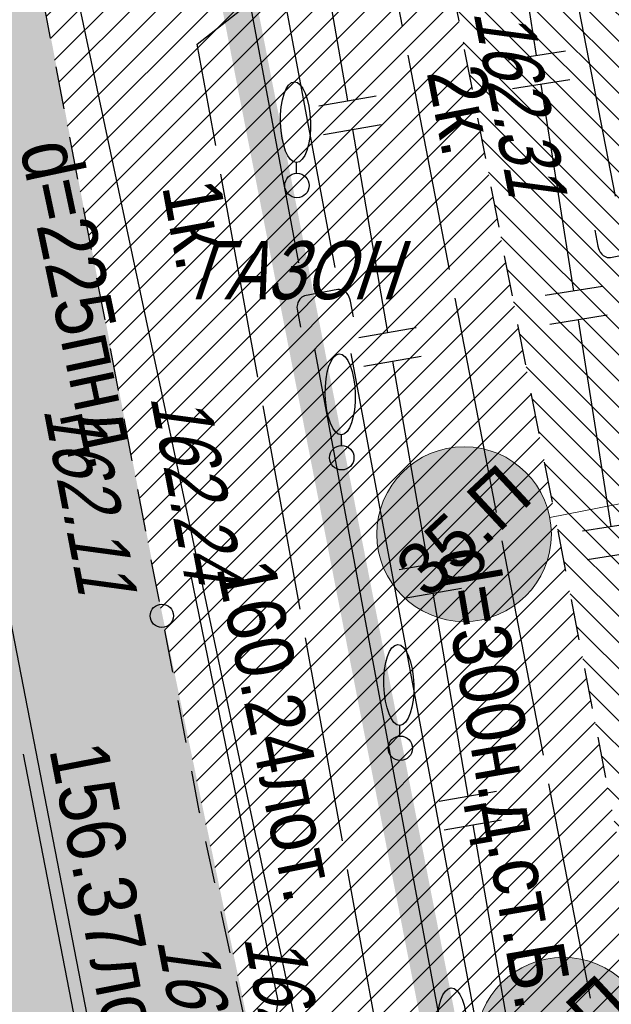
# Model space of a CAD drawing. Header units: millimetres. Extents: x 4385 to 11928, y 17253 to 36963.
# Tile 32 of 256: x 5878 to 5888, y 18449 to 18466. Entities that reach past the tile are written whole.
import ezdxf
from ezdxf.enums import TextEntityAlignment as Align

# ---------------------------------------------------------------- set-up
doc = ezdxf.new("R2010")
doc.units = ezdxf.units.MM
doc.linetypes.add('CENTER', pattern=[50.8, 31.75, -6.35, 6.35, -6.35])
for name, color, linetype, lineweight in [('Геоподоснова_34179-21 от 9.08.21$0$Водопровод', 7, 'Continuous', 25), ('Геоподоснова_34179-21 от 9.08.21$0$Водосток', 7, 'Continuous', 25), ('Геоподоснова_34179-21 от 9.08.21$0$Водосток проектный', 7, 'Continuous', 25), ('Геоподоснова_34179-21 от 9.08.21$0$Газопровод', 7, 'Continuous', 25), ('Геоподоснова_34179-21 от 9.08.21$0$Горизонтали', 7, 'Continuous', 25), ('Геоподоснова_34179-21 от 9.08.21$0$Граница улицы', 7, 'Continuous', 25), ('Геоподоснова_34179-21 от 9.08.21$0$Кабель Мосэнерго', 7, 'Continuous', 25), ('Геоподоснова_34179-21 от 9.08.21$0$Канализация самотёчная', 7, 'Continuous', 25), ('Геоподоснова_34179-21 от 9.08.21$0$Леса и газоны', 7, 'Continuous', 25), ('Геоподоснова_34179-21 от 9.08.21$0$Отдельно стоящее дерево', 7, 'Continuous', 25), ('ГП_здан_проект_оси', 50, 'CENTER', 0)]:
    doc.layers.add(name, color=color, linetype=linetype, lineweight=lineweight)
doc.layers.add('ГП_граница_аренд_зем_500', color=7, linetype='Continuous', true_color=0x000000)
for name, color, linetype, lineweight, true_color, transparency in [('ГП_дороги_штриховка_сущ', 7, 'Continuous', 0, 0xc8d0d0, 0.6), ('ГП_здан_проект_оси_фон', 7, 'CENTER', 15, 0xffffff, 0.2), ('ГП_озел_штриховка_сущ', 7, 'Continuous', 0, 0x829556, 0.6), ('ГП_тротуары_штриховка_сущ', 7, 'Continuous', 0, 0xba8573, 0.6)]:
    doc.layers.add(name, color=color, linetype=linetype, lineweight=lineweight, true_color=true_color, transparency=transparency)
doc.layers.add('ГП_текст_здан_номера_500', color=7, linetype='Continuous', lineweight=5, true_color=0x000000)
doc.styles.add('GENERATED_STYLE_1', font='GOTHIC.TTF')
doc.styles.add('Геоподоснова_34179-21 от 9.08.21$0$Style-RUSSIAN_1251', font='RUSSIAN_1251.shx')
doc.styles.add('Геоподоснова_34179-21 от 9.08.21$0$Style-RUSSIAN_1251 I 0.32289', font='RUSSIAN_1251.shx', dxfattribs={"oblique": 18.5})

# ---------------------------------------------------------------- blocks, each defined once
blk = doc.blocks.new('ОСИ номера')
at = {"layer": 'ГП_здан_проект_оси_фон', "linetype": 'Continuous', "ltscale": 0.4}
h = blk.add_hatch(color=256, dxfattribs=at)
h.dxf.hatch_style = 1
edge = h.paths.add_edge_path()
edge.add_arc((0, 0), 1.5, 0, 360)
at = {"layer": 'ГП_здан_проект_оси', "linetype": 'Continuous'}
blk.add_circle((0, 0), 1.5, dxfattribs=at)
at = {"layer": 'ГП_здан_проект_оси', "linetype": 'Continuous', "style": 'GENERATED_STYLE_1', "width": 0.8}
blk.add_attdef('№ДОМА', text='', height=0.9, rotation=0.0002, dxfattribs=at).set_placement((0.027, 0.053), align=Align.MIDDLE_CENTER)
blk = doc.blocks.new('Геоподоснова_34179-21 от 9.08.21$0$DEREVO_1')
at = {"layer": 'Геоподоснова_34179-21 от 9.08.21$0$Отдельно стоящее дерево', "color": 7, "linetype": 'Continuous', "lineweight": 25, "flags": 128}
blk.add_lwpolyline([(-0.007, 0.21), (-0.007, 0.393)], dxfattribs=at)
at = {"layer": 'Геоподоснова_34179-21 от 9.08.21$0$Отдельно стоящее дерево', "color": 7, "linetype": 'Continuous', "lineweight": 25}
blk.add_arc((0, 0), 0.21, 0, 360, dxfattribs=at)
blk.add_ellipse((-0.025, 1.088), major_axis=(-0.019, 0.695), ratio=0.369829, dxfattribs=at)
blk = doc.blocks.new('Геоподоснова_34179-21 от 9.08.21$0$PIKET_226')
at = {"layer": 'Геоподоснова_34179-21 от 9.08.21$0$Горизонтали', "color": 7, "linetype": 'Continuous', "lineweight": 25}
blk.add_arc((0, 0), 0.2, 0, 360, dxfattribs=at)
blk = doc.blocks.new('Геоподоснова_34179-21 от 9.08.21$0$DEREVO_94')
at = {"layer": 'Геоподоснова_34179-21 от 9.08.21$0$Отдельно стоящее дерево', "color": 7, "linetype": 'Continuous', "lineweight": 25, "flags": 128}
blk.add_lwpolyline([(-0.007, 0.21), (-0.007, 0.393)], dxfattribs=at)
at = {"layer": 'Геоподоснова_34179-21 от 9.08.21$0$Отдельно стоящее дерево', "color": 7, "linetype": 'Continuous', "lineweight": 25}
blk.add_arc((0, 0), 0.21, 0, 359.99999, dxfattribs=at)
blk.add_ellipse((-0.0255, 1.088), major_axis=(-0.0185, 0.695), ratio=0.3698286, dxfattribs=at)
blk = doc.blocks.new('Геоподоснова_34179-21 от 9.08.21$0$DEREVO_95')
at = {"layer": 'Геоподоснова_34179-21 от 9.08.21$0$Отдельно стоящее дерево', "color": 7, "linetype": 'Continuous', "lineweight": 25, "flags": 128}
blk.add_lwpolyline([(-0.007, 0.21), (-0.007, 0.393)], dxfattribs=at)
at = {"layer": 'Геоподоснова_34179-21 от 9.08.21$0$Отдельно стоящее дерево', "color": 7, "linetype": 'Continuous', "lineweight": 25}
blk.add_arc((0, 0), 0.21, 0, 359.99999, dxfattribs=at)
blk.add_ellipse((-0.0255, 1.088), major_axis=(-0.0185, 0.695), ratio=0.3698286, dxfattribs=at)
blk = doc.blocks.new('Геоподоснова_34179-21 от 9.08.21$0$DEREVO_96')
at = {"layer": 'Геоподоснова_34179-21 от 9.08.21$0$Отдельно стоящее дерево', "color": 7, "linetype": 'Continuous', "lineweight": 25, "flags": 128}
blk.add_lwpolyline([(-0.007, 0.21), (-0.007, 0.393)], dxfattribs=at)
at = {"layer": 'Геоподоснова_34179-21 от 9.08.21$0$Отдельно стоящее дерево', "color": 7, "linetype": 'Continuous', "lineweight": 25}
blk.add_arc((0, 0), 0.21, 0, 360, dxfattribs=at)
blk.add_ellipse((-0.026, 1.088), major_axis=(-0.019, 0.695), ratio=0.369829, dxfattribs=at)
blk = doc.blocks.new('Геоподоснова_34179-21 от 9.08.21$0$msdElementTypeLineString_44')
at = {"layer": 'Геоподоснова_34179-21 от 9.08.21$0$Граница улицы', "color": 7, "linetype": 'Continuous', "lineweight": 25}
for p, q in [((2.337, 20.879), (2.475, 20.161)), ((2.57, 19.67), (2.709, 18.952)), ((2.804, 18.461), (2.943, 17.743)), ((3.037, 17.252), (3.176, 16.534)), ((3.271, 16.043), (3.41, 15.325)), ((3.505, 14.834), (3.643, 14.116)), ((3.738, 13.625), (3.877, 12.907)), ((3.972, 12.416), (4.111, 11.698)), ((4.205, 11.207), (4.344, 10.489)), ((4.438, 9.998), (4.575, 9.279)), ((4.669, 8.788), (4.805, 8.07)), ((5.14, 6.371), (5.297, 5.657)), ((5.405, 5.168), (5.562, 4.454)), ((5.669, 3.966), (5.826, 3.251))]:
    blk.add_line(p, q, dxfattribs=at)
at = {"layer": 'Геоподоснова_34179-21 от 9.08.21$0$Граница улицы', "color": 7, "linetype": 'Continuous', "lineweight": 25, "flags": 128}
blk.add_lwpolyline([(4.899, 7.579), (5.029, 6.893), (5.036, 6.86)], dxfattribs=at)
blk = doc.blocks.new('Геоподоснова_34179-21 от 9.08.21$0$msdElementTypeLineString_104')
at = {"layer": 'Геоподоснова_34179-21 от 9.08.21$0$Граница улицы', "color": 7, "linetype": 'Continuous', "lineweight": 25}
for p, q in [((4.088, 19.28), (3.954, 19.97)), ((4.318, 18.099), (4.184, 18.789)), ((4.547, 16.918), (4.413, 17.608)), ((4.776, 15.737), (4.642, 16.427)), ((5.006, 14.556), (4.872, 15.246)), ((5.235, 13.375), (5.101, 14.065)), ((5.464, 12.194), (5.33, 12.884)), ((5.694, 11.013), (5.56, 11.703)), ((5.923, 9.832), (5.789, 10.522)), ((6.152, 8.651), (6.018, 9.341)), ((6.382, 7.47), (6.248, 8.16))]:
    blk.add_line(p, q, dxfattribs=at)
at = {"layer": 'Геоподоснова_34179-21 от 9.08.21$0$Граница улицы', "color": 7, "linetype": 'Continuous', "lineweight": 25, "flags": 128}
blk.add_lwpolyline([(3.859, 20.461), (3.761, 20.964), (3.725, 21.151)], dxfattribs=at)
blk = doc.blocks.new('Геоподоснова_34179-21 от 9.08.21$0$msdElementTypeLineString_171')
at = {"layer": 'Геоподоснова_34179-21 от 9.08.21$0$Газопровод', "color": 16, "linetype": 'Continuous', "lineweight": 25}
for p, q in [((3.86, 22.984), (3.297, 26.534)), ((4.354, 23.062), (3.366, 22.906)), ((4.432, 22.569), (3.445, 22.412)), ((4.501, 18.94), (3.938, 22.49)), ((4.995, 19.019), (4.008, 18.862)), ((5.074, 18.525), (4.086, 18.368)), ((5.143, 14.896), (4.58, 18.446)), ((5.637, 14.975), (4.649, 14.818)), ((5.715, 14.481), (4.727, 14.324))]:
    blk.add_line(p, q, dxfattribs=at)
blk = doc.blocks.new('Геоподоснова_34179-21 от 9.08.21$0$msdElementTypeMultiLine_20')
at = {"layer": 'Геоподоснова_34179-21 от 9.08.21$0$Газопровод', "color": 16, "linetype": 'Continuous', "lineweight": 25}
blk.add_blockref('Геоподоснова_34179-21 от 9.08.21$0$msdElementTypeLineString_171', (0, 0), dxfattribs=at)
blk = doc.blocks.new('Геоподоснова_34179-21 от 9.08.21$0$msdElementTypeLineString_181')
at = {"layer": 'Геоподоснова_34179-21 от 9.08.21$0$Водопровод', "color": 7, "linetype": 'Continuous', "lineweight": 25}
blk.add_line((5.429, 26.453), (10.571, 0), dxfattribs=at)
blk = doc.blocks.new('Геоподоснова_34179-21 от 9.08.21$0$msdElementTypeMultiLine_28')
at = {"layer": 'Геоподоснова_34179-21 от 9.08.21$0$Водопровод', "color": 7, "linetype": 'Continuous', "lineweight": 25}
blk.add_blockref('Геоподоснова_34179-21 от 9.08.21$0$msdElementTypeLineString_181', (0.5, 0.5), dxfattribs=at)
blk = doc.blocks.new('Геоподоснова_34179-21 от 9.08.21$0$msdElementTypeLineString_183')
at = {"layer": 'Геоподоснова_34179-21 от 9.08.21$0$Канализация самотёчная', "color": 16, "linetype": 'Continuous', "lineweight": 25}
blk.add_line((6.105, 26.294), (11.12, 2.702), dxfattribs=at)
blk = doc.blocks.new('Геоподоснова_34179-21 от 9.08.21$0$msdElementTypeMultiLine_29')
at = {"layer": 'Геоподоснова_34179-21 от 9.08.21$0$Канализация самотёчная', "color": 16, "linetype": 'Continuous', "lineweight": 25}
blk.add_blockref('Геоподоснова_34179-21 от 9.08.21$0$msdElementTypeLineString_183', (0.506, 0.506), dxfattribs=at)
blk = doc.blocks.new('Геоподоснова_34179-21 от 9.08.21$0$msdElementTypeLineString_186')
at = {"layer": 'Геоподоснова_34179-21 от 9.08.21$0$Водосток', "color": 30, "linetype": 'Continuous', "lineweight": 25}
for p, q in [((3.298, 37.022), (6.618, 19.248)), ((6.893, 17.774), (10.213, 0.001))]:
    blk.add_line(p, q, dxfattribs=at)
blk = doc.blocks.new('Геоподоснова_34179-21 от 9.08.21$0$msdElementTypeLineString_187')
at = {"layer": 'Геоподоснова_34179-21 от 9.08.21$0$Водосток', "color": 30, "linetype": 'Continuous', "lineweight": 25}
for p, q in [((3.25, 37.119), (6.579, 19.297)), ((6.854, 17.823), (10.183, 0))]:
    blk.add_line(p, q, dxfattribs=at)
blk = doc.blocks.new('Геоподоснова_34179-21 от 9.08.21$0$msdElementTypeLineString_188')
at = {"layer": 'Геоподоснова_34179-21 от 9.08.21$0$Водосток', "color": 30, "linetype": 'Continuous', "lineweight": 25, "flags": 128}
blk.add_lwpolyline([(7.7, 18.851), (7.649, 19.124), (7.64, 19.162), (7.628, 19.19), (7.609, 19.229), (7.584, 19.261), (7.559, 19.285), (7.525, 19.304), (7.489, 19.318), (7.461, 19.32), (7.433, 19.32), (6.858, 19.212), (6.834, 19.203), (6.815, 19.192), (6.793, 19.174), (6.778, 19.155), (6.759, 19.128), (6.744, 19.1), (6.736, 19.066), (6.729, 19.018), (6.731, 18.981), (6.788, 18.676)], dxfattribs=at)
blk = doc.blocks.new('Геоподоснова_34179-21 от 9.08.21$0$msdElementTypeMultiLine_31')
at = {"layer": 'Геоподоснова_34179-21 от 9.08.21$0$Водосток', "color": 30, "linetype": 'Continuous', "lineweight": 25}
for name, p in [('Геоподоснова_34179-21 от 9.08.21$0$msdElementTypeLineString_186', (0.76, 0.451)), ('Геоподоснова_34179-21 от 9.08.21$0$msdElementTypeLineString_187', (0.174, 0.482)), ('Геоподоснова_34179-21 от 9.08.21$0$msdElementTypeLineString_188', (0, 0))]:
    blk.add_blockref(name, p, dxfattribs=at)
blk = doc.blocks.new('Геоподоснова_34179-21 от 9.08.21$0$msdElementTypeLineString_529')
at = {"layer": 'Геоподоснова_34179-21 от 9.08.21$0$Газопровод', "color": 16, "linetype": 'Continuous', "lineweight": 25}
for p, q in [((5.702, 26.121), (6.307, 22.634)), ((5.814, 22.549), (6.799, 22.72)), ((5.899, 22.056), (6.885, 22.227)), ((6.392, 22.141), (6.997, 18.654)), ((6.504, 18.569), (7.49, 18.74)), ((6.59, 18.076), (7.575, 18.247)), ((7.083, 18.162), (7.688, 14.675)), ((7.195, 14.589), (8.18, 14.76)), ((7.28, 14.097), (8.266, 14.268)), ((7.773, 14.182), (8.378, 10.695)), ((7.885, 10.61), (8.871, 10.781)), ((7.971, 10.117), (8.956, 10.288)), ((8.463, 10.203), (9.069, 6.716))]:
    blk.add_line(p, q, dxfattribs=at)
blk = doc.blocks.new('Геоподоснова_34179-21 от 9.08.21$0$msdElementTypeMultiLine_324')
at = {"layer": 'Геоподоснова_34179-21 от 9.08.21$0$Газопровод', "color": 16, "linetype": 'Continuous', "lineweight": 25}
blk.add_blockref('Геоподоснова_34179-21 от 9.08.21$0$msdElementTypeLineString_529', (0, 0), dxfattribs=at)
blk = doc.blocks.new('Геоподоснова_34179-21 от 9.08.21$0$DIMTXT_2')
at = {"layer": 'Геоподоснова_34179-21 от 9.08.21$0$Водосток', "color": 30, "linetype": 'Continuous', "lineweight": 25}
for q in [(-0.122, 0.926), (0.373, 0.856)]:
    blk.add_line((0, 0), q, dxfattribs=at)
at = {"layer": 'Геоподоснова_34179-21 от 9.08.21$0$Водосток', "color": 30, "linetype": 'Continuous', "lineweight": 25, "flags": 128}
blk.add_lwpolyline([(0, 0), (0.434, 3.086), (-1.071, 10.445)], dxfattribs=at)
at = {"layer": 'Геоподоснова_34179-21 от 9.08.21$0$Водосток', "color": 30, "linetype": 'Continuous', "lineweight": 25, "style": 'Геоподоснова_34179-21 от 9.08.21$0$Style-RUSSIAN_1251', "width": 0.899998}
blk.add_text('160.24лот.', height=1, rotation=281.554, dxfattribs=at).set_placement((0.35, 10.736), align=Align.TOP_LEFT)
blk = doc.blocks.new('Геоподоснова_34179-21 от 9.08.21$0$DIMTXT_10')
at = {"layer": 'Геоподоснова_34179-21 от 9.08.21$0$Канализация самотёчная', "color": 16, "linetype": 'Continuous', "lineweight": 25}
for q in [(-0.734, 0.578), (-0.927, 0.117)]:
    blk.add_line((0, 0), q, dxfattribs=at)
at = {"layer": 'Геоподоснова_34179-21 от 9.08.21$0$Канализация самотёчная', "color": 16, "linetype": 'Continuous', "lineweight": 25, "flags": 128}
blk.add_lwpolyline([(0, 0), (-4.2, 1.758), (-5.627, 9.105)], dxfattribs=at)
at = {"layer": 'Геоподоснова_34179-21 от 9.08.21$0$Канализация самотёчная', "color": 16, "linetype": 'Continuous', "lineweight": 25, "style": 'Геоподоснова_34179-21 от 9.08.21$0$Style-RUSSIAN_1251', "width": 0.899998}
blk.add_text('156.37лот.', height=1, rotation=280.9949, dxfattribs=at).set_placement((-4.204, 9.381), align=Align.TOP_LEFT)
blk = doc.blocks.new('Геоподоснова_34179-21 от 9.08.21$0$msdElementTypeLineString_879')
at = {"layer": 'Геоподоснова_34179-21 от 9.08.21$0$Водосток проектный', "color": 7, "linetype": 'Continuous', "lineweight": 25}
blk.add_line((6.844, 18.862), (3.461, 36.251), dxfattribs=at)
blk = doc.blocks.new('Геоподоснова_34179-21 от 9.08.21$0$msdElementTypeLineString_880')
at = {"layer": 'Геоподоснова_34179-21 от 9.08.21$0$Водосток проектный', "color": 7, "linetype": 'Continuous', "lineweight": 25, "flags": 128}
blk.add_lwpolyline([(6.956, 18.74), (7.009, 18.467), (7.019, 18.429), (7.031, 18.401), (7.051, 18.363), (7.076, 18.331), (7.101, 18.307), (7.135, 18.288), (7.171, 18.274), (7.199, 18.273), (7.227, 18.273), (7.801, 18.385), (7.825, 18.395), (7.844, 18.405), (7.866, 18.424), (7.881, 18.443), (7.899, 18.47), (7.915, 18.498), (7.922, 18.533), (7.929, 18.581), (7.926, 18.618), (7.867, 18.922)], dxfattribs=at)
blk = doc.blocks.new('Геоподоснова_34179-21 от 9.08.21$0$msdElementTypeMultiLine_541')
at = {"layer": 'Геоподоснова_34179-21 от 9.08.21$0$Водосток проектный', "color": 7, "linetype": 'Continuous', "lineweight": 25}
for name, p in [('Геоподоснова_34179-21 от 9.08.21$0$msdElementTypeLineString_880', (0, 0)), ('Геоподоснова_34179-21 от 9.08.21$0$msdElementTypeLineString_879', (0.467, 0.467))]:
    blk.add_blockref(name, p, dxfattribs=at)
blk = doc.blocks.new('Геоподоснова_34179-21 от 9.08.21')
at = {"layer": 'Геоподоснова_34179-21 от 9.08.21$0$Кабель Мосэнерго', "color": 10, "linetype": 'Continuous', "lineweight": 25}
for p, q in [((5881.302, 18465.41), (5882.714, 18466.521)), ((5881.62, 18463.666), (5881.302, 18465.41)), ((5884.92, 18465.218), (5885.632, 18461.538)), ((5882.346, 18459.687), (5881.71, 18463.174)), ((5885.727, 18461.047), (5886.439, 18457.367)), ((5883.071, 18455.707), (5882.435, 18459.195)), ((5886.534, 18456.876), (5887.246, 18453.196)), ((5883.797, 18451.727), (5883.161, 18455.215)), ((5887.341, 18452.705), (5888.053, 18449.025)), ((5884.522, 18447.748), (5883.886, 18451.235))]:
    blk.add_line(p, q, dxfattribs=at)
at = {"layer": 'Геоподоснова_34179-21 от 9.08.21$0$Кабель Мосэнерго', "color": 10, "linetype": 'Continuous', "lineweight": 25, "flags": 128}
blk.add_lwpolyline([(5884.097, 18469.386), (5884.355, 18468.14), (5884.825, 18465.709)], dxfattribs=at)
at = {"layer": 'Геоподоснова_34179-21 от 9.08.21$0$Водопровод', "color": 7, "linetype": 'Continuous', "lineweight": 25}
blk.add_blockref('Геоподоснова_34179-21 от 9.08.21$0$msdElementTypeMultiLine_28', (5869.663, 18441.404), dxfattribs=at)
at = {"layer": 'Геоподоснова_34179-21 от 9.08.21$0$Водосток', "color": 30, "linetype": 'Continuous', "lineweight": 25}
for name, p in [('Геоподоснова_34179-21 от 9.08.21$0$msdElementTypeMultiLine_31', (5876.287, 18441.873)), ('Геоподоснова_34179-21 от 9.08.21$0$DIMTXT_2', (5882.26, 18445.892))]:
    blk.add_blockref(name, p, dxfattribs=at)
at = {"layer": 'Геоподоснова_34179-21 от 9.08.21$0$Водосток проектный', "color": 7, "linetype": 'Continuous', "lineweight": 25}
blk.add_blockref('Геоподоснова_34179-21 от 9.08.21$0$msdElementTypeMultiLine_541', (5881.178, 18443.471), dxfattribs=at)
at = {"layer": 'Геоподоснова_34179-21 от 9.08.21$0$Газопровод', "color": 1, "linetype": 'Continuous', "lineweight": 25}
for name, p in [('Геоподоснова_34179-21 от 9.08.21$0$msdElementTypeMultiLine_324', (5877.576, 18441.8)), ('Геоподоснова_34179-21 от 9.08.21$0$msdElementTypeMultiLine_20', (5883.274, 18442.227))]:
    blk.add_blockref(name, p, dxfattribs=at)
at = {"layer": 'Геоподоснова_34179-21 от 9.08.21$0$Горизонтали', "color": 7, "linetype": 'Continuous', "lineweight": 25}
blk.add_blockref('Геоподоснова_34179-21 от 9.08.21$0$PIKET_226', (5880.695, 18455.591), dxfattribs=at)
at = {"layer": 'Геоподоснова_34179-21 от 9.08.21$0$Граница улицы', "color": 7, "linetype": 'Continuous', "lineweight": 25}
for name, p in [('Геоподоснова_34179-21 от 9.08.21$0$msdElementTypeLineString_44', (5876.303, 18445.347)), ('Геоподоснова_34179-21 от 9.08.21$0$msdElementTypeLineString_104', (5881.942, 18445.347))]:
    blk.add_blockref(name, p, dxfattribs=at)
at = {"layer": 'Геоподоснова_34179-21 от 9.08.21$0$Канализация самотёчная', "color": 16, "linetype": 'Continuous', "lineweight": 25}
for name, p in [('Геоподоснова_34179-21 от 9.08.21$0$msdElementTypeMultiLine_29', (5872.316, 18440.904)), ('Геоподоснова_34179-21 от 9.08.21$0$DIMTXT_10', (5883.942, 18444.112))]:
    blk.add_blockref(name, p, dxfattribs=at)
at = {"layer": 'Геоподоснова_34179-21 от 9.08.21$0$Отдельно стоящее дерево', "color": 7, "linetype": 'Continuous', "lineweight": 25}
for name, p in [('Геоподоснова_34179-21 от 9.08.21$0$DEREVO_94', (5883.016, 18462.98)), ('Геоподоснова_34179-21 от 9.08.21$0$DEREVO_95', (5883.786, 18458.306)), ('Геоподоснова_34179-21 от 9.08.21$0$DEREVO_96', (5884.792, 18453.316))]:
    blk.add_blockref(name, p, dxfattribs=at)
at = {"layer": 'Геоподоснова_34179-21 от 9.08.21$0$Отдельно стоящее дерево', "color": 7, "linetype": 'Continuous', "lineweight": 25, "xscale": 1.000004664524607, "yscale": 1.000004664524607, "zscale": 1.000004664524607, "rotation": 0.007203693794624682}
blk.add_blockref('Геоподоснова_34179-21 от 9.08.21$0$DEREVO_1', (5885.71, 18447.421), dxfattribs=at)
at = {"layer": 'Геоподоснова_34179-21 от 9.08.21$0$Газопровод', "color": 16, "linetype": 'Continuous', "lineweight": 25, "style": 'Геоподоснова_34179-21 от 9.08.21$0$Style-RUSSIAN_1251', "width": 0.899998}
blk.add_text('d=300н.д.ст.Б.Д.', height=1, rotation=279.8186, dxfattribs=at).set_placement((5885.42, 18456.687))
at = {"layer": 'Геоподоснова_34179-21 от 9.08.21$0$Горизонтали', "color": 7, "linetype": 'Continuous', "lineweight": 25, "style": 'Геоподоснова_34179-21 от 9.08.21$0$Style-RUSSIAN_1251 I 0.32289', "oblique": 18.5, "width": 0.799996}
for s, rotation, p in [('162.31', 280.936, (5886.044, 18465.963)), ('162.24', 280.7755, (5880.492, 18459.354)), ('161.95', 280.7755, (5880.605, 18450.025))]:
    blk.add_text(s, height=1, rotation=rotation, dxfattribs=at).set_placement(p)
for s, p in [('162.11', (5879.641, 18459.327)), ('162.10', (5883.084, 18450.258))]:
    blk.add_text(s, height=1, rotation=280.7755, dxfattribs=at).set_placement(p, align=Align.TOP_LEFT)
at = {"layer": 'Геоподоснова_34179-21 от 9.08.21$0$Кабель Мосэнерго', "color": 10, "linetype": 'Continuous', "lineweight": 25, "style": 'Геоподоснова_34179-21 от 9.08.21$0$Style-RUSSIAN_1251', "width": 0.899998}
for s, rotation, p in [('2к.', 281.0189, (5885.242, 18464.929)), ('1к.', 280.3332, (5880.695, 18462.972))]:
    blk.add_text(s, height=1, rotation=rotation, dxfattribs=at).set_placement(p)
at = {"layer": 'Геоподоснова_34179-21 от 9.08.21$0$Канализация самотёчная', "color": 16, "linetype": 'Continuous', "lineweight": 25, "style": 'Геоподоснова_34179-21 от 9.08.21$0$Style-RUSSIAN_1251', "width": 0.899998}
blk.add_text('d=225пнд.', height=1, rotation=282.001, dxfattribs=at).set_placement((5878.25, 18463.644))
at = {"layer": 'Геоподоснова_34179-21 от 9.08.21$0$Леса и газоны', "color": 7, "linetype": 'Continuous', "lineweight": 25, "style": 'Геоподоснова_34179-21 от 9.08.21$0$Style-RUSSIAN_1251 I 0.32289', "oblique": 18.5, "width": 0.799996}
blk.add_text('ГАЗОН', height=1, dxfattribs=at).set_placement((5881.185, 18461.027))

msp = doc.modelspace()

# ---------------------------------------------------------------- hatches: boundary and pattern name
at = {"layer": 'ГП_дороги_штриховка_сущ'}
h = msp.add_hatch(color=256, dxfattribs=at)
h.dxf.hatch_style = 1
edge = h.paths.add_edge_path()
edge.add_line((5925.766, 18433.855), (5941.944, 18436.973))
edge.add_line((5941.944, 18436.973), (5953.857, 18439.646))
edge.add_line((5953.857, 18439.646), (5952.85, 18448.595))
edge.add_line((5952.85, 18448.595), (5934.391, 18444.916))
edge.add_line((5934.391, 18444.916), (5923.777, 18442.892))
edge.add_line((5923.777, 18442.892), (5913.765, 18440.871))
edge.add_arc((6024.751, 17851.701), 599.532, 100.668107, 101.527822)
edge.add_line((5904.938, 18439.139), (5895.221, 18437.054))
edge.add_arc((5892.782, 18446.919), 10.161, 258.729, 283.887, ccw=False)
edge.add_arc((5892.507, 18446.219), 9.422, 228.1226, 259.5373, ccw=False)
edge.add_arc((5892.853, 18446.804), 10.09, 191.3978, 228.8772, ccw=False)
edge.add_line((5882.962, 18444.81), (5882.854, 18445.357))
edge.add_line((5882.854, 18445.357), (5880.704, 18455.601))
edge.add_line((5880.704, 18455.601), (5876.365, 18478.056))
edge.add_arc((5883.236, 18479.41), 7.003, 102.0896, 191.1455, ccw=False)
edge.add_line((5881.77, 18486.258), (5885.611, 18487.025))
edge.add_line((5885.611, 18487.025), (5884.576, 18492.327))
edge.add_line((5884.576, 18492.327), (5880.725, 18491.731))
edge.add_arc((5879.837, 18497.318), 5.657, 253.3213, 279.0267, ccw=False)
edge.add_arc((5879.968, 18499.313), 7.618, 187.5257, 256.688, ccw=False)
edge.add_line((5872.415, 18498.315), (5871.095, 18505.174))
edge.add_line((5871.095, 18505.174), (5870.76, 18506.857))
edge.add_line((5870.76, 18506.857), (5869.698, 18512.377))
edge.add_line((5869.698, 18512.377), (5868.248, 18519.806))
edge.add_line((5868.248, 18519.806), (5866.913, 18526.801))
edge.add_line((5866.913, 18526.801), (5865.765, 18532.813))
edge.add_line((5865.765, 18532.813), (5864.661, 18538.596))
edge.add_line((5864.661, 18538.596), (5864.202, 18540.87))
edge.add_line((5864.202, 18540.87), (5863.495, 18545.372))
edge.add_line((5863.495, 18545.372), (5863.316, 18545.344))
edge.add_line((5863.316, 18545.344), (5861.851, 18553.053))
edge.add_line((5861.851, 18553.053), (5861.149, 18556.727))
edge.add_line((5861.149, 18556.727), (5860.107, 18562.17))
edge.add_line((5860.107, 18562.17), (5859.426, 18565.73))
edge.add_line((5859.426, 18565.73), (5858.515, 18570.477))
edge.add_line((5858.515, 18570.477), (5857.597, 18575.222))
edge.add_line((5857.597, 18575.222), (5848.554, 18573.251))
edge.add_line((5848.554, 18573.251), (5849.502, 18568.477))
edge.add_line((5849.502, 18568.477), (5850.899, 18561.312))
edge.add_line((5850.899, 18561.312), (5851.949, 18555.828))
edge.add_line((5851.949, 18555.828), (5853.772, 18546.315))
edge.add_line((5853.772, 18546.315), (5855.078, 18540.23))
edge.add_line((5855.078, 18540.23), (5856.365, 18533.98))
edge.add_line((5856.365, 18533.98), (5857.603, 18527.571))
edge.add_line((5857.603, 18527.571), (5860.173, 18514.262))
edge.add_line((5860.173, 18514.262), (5861.261, 18508.632))
edge.add_line((5861.261, 18508.632), (5867.474, 18476.428))
edge.add_line((5867.474, 18476.428), (5871.803, 18453.893))
edge.add_line((5871.803, 18453.893), (5874.128, 18441.591))
edge.add_arc((5866.634, 18439.793), 7.707, -71.1464, 13.4912, ccw=False)
edge.add_line((5869.124, 18432.499), (5871.447, 18422.925))
edge.add_arc((5869.269, 18415.816), 7.435, 51.9764, 72.9689, ccw=False)
edge.add_line((5873.849, 18421.673), (5887.341, 18424.703))
edge.add_arc((5895.5, 18415.13), 12.579, 101.5761, 130.4368, ccw=False)
edge.add_line((5892.976, 18427.452), (5897.679, 18428.416))
edge.add_line((5897.679, 18428.416), (5906.565, 18430.173))
edge.add_arc((6084.693, 17553.035), 895.042, 100.227856, 101.479437, ccw=False)
at = {"layer": 'ГП_озел_штриховка_сущ'}
h = msp.add_hatch(dxfattribs=at)
h.set_pattern_fill('ANSI31', color=256, scale=0.1)
h.paths.add_polyline_path([(5902.584, 18448.046), (5903.806, 18441.821), (5922.606, 18445.511), (5934.695, 18448.026), (5951.702, 18451.333), (5954.183, 18451.815), (5952.935, 18458.091)])
edge = h.paths.add_edge_path()
edge.add_line((5900.21, 18448.752), (5901.643, 18441.364))
edge.add_line((5901.643, 18441.364), (5896.222, 18440.137))
edge.add_arc((5895.781, 18442.087), 2, 190.8754, 282.7575, ccw=False)
edge.add_line((5893.817, 18441.71), (5886.891, 18477.757))
edge.add_line((5886.891, 18477.757), (5887.39, 18477.849))
edge.add_line((5887.39, 18477.849), (5893.33, 18447.41))
edge.add_line((5893.33, 18447.41), (5900.21, 18448.752))
edge = h.paths.add_edge_path()
edge.add_line((5882.844, 18445.348), (5889.482, 18446.851))
edge.add_line((5889.482, 18446.851), (5885.703, 18466.311))
edge.add_line((5885.703, 18466.311), (5882.738, 18481.615))
edge.add_line((5882.738, 18481.615), (5881.942, 18486.25))
edge.add_arc((5883.26, 18479.349), 7.026, 100.8123, 190.6774)
edge.add_line((5876.356, 18478.047), (5880.695, 18455.591))
edge.add_line((5880.695, 18455.591), (5882.844, 18445.348))
h.paths.add_polyline_path([(6035.024, 18508.027), (6039.213, 18503.574), (6057.801, 18521.457), (6053.795, 18525.674)])
h.paths.add_polyline_path([(6033.061, 18497.655), (6028.822, 18502.196), (6016.612, 18490.717), (6020.901, 18485.956)])
at = {"layer": 'ГП_тротуары_штриховка_сущ'}
h = msp.add_hatch(dxfattribs=at)
h.set_pattern_fill('ANSI31', color=256, scale=0.1, angle=90)
edge = h.paths.add_edge_path()
edge.add_line((5886.891, 18477.757), (5887.39, 18477.849))
edge.add_line((5887.39, 18477.849), (5886.947, 18480.117))
edge.add_line((5886.947, 18480.117), (5886.504, 18480.03))
edge.add_line((5886.504, 18480.03), (5885.216, 18486.891))
edge.add_line((5885.216, 18486.891), (5882.619, 18486.41))
edge.add_line((5882.619, 18486.41), (5881.943, 18486.245))
edge.add_line((5881.943, 18486.245), (5882.738, 18481.615))
edge.add_line((5882.738, 18481.615), (5885.703, 18466.311))
edge.add_line((5885.703, 18466.311), (5889.482, 18446.851))
edge.add_line((5889.482, 18446.851), (5882.844, 18445.348))
edge.add_line((5882.844, 18445.348), (5882.953, 18444.8))
edge.add_arc((5892.762, 18446.747), 10, 191.2237, 248.7159)
edge.add_arc((5892.762, 18446.747), 10, 248.7159, 258.5641)
edge.add_arc((5892.772, 18446.94), 10.191, 258.7229, 283.8489)
edge.add_line((5895.211, 18437.045), (5904.928, 18439.129))
edge.add_arc((6024.741, 17851.691), 599.532, 100.670605, 101.527822, ccw=False)
edge.add_line((5913.73, 18440.856), (5913.807, 18440.871))
edge.add_line((5913.807, 18440.871), (5923.767, 18442.883))
edge.add_line((5923.767, 18442.883), (5930.571, 18444.18))
edge.add_line((5930.571, 18444.18), (5947.658, 18447.553))
edge.add_line((5947.658, 18447.553), (5953.962, 18448.809))
edge.add_arc((5951.626, 18456.701), 8.23, 286.4882, 295.9481)
edge.add_arc((5952.482, 18455.275), 6.575, 294.6769, 308.8087)
edge.add_arc((5953.728, 18453.967), 4.777, 306.9967, 311.3936)
edge.add_arc((5956.205, 18451.395), 1.22, 303.9637, 321.1614)
edge.add_arc((5955.716, 18451.648), 1.763, 324.7172, 340.5192)
edge.add_arc((5956.205, 18451.395), 1.22, 344.075, 360.1682)
edge.add_arc((5945.934, 18451.365), 11.491, 0.1682, 12.0967)
edge.add_line((5957.17, 18453.773), (5956.453, 18457.12))
edge.add_line((5956.453, 18457.12), (5976.513, 18463.101))
edge.add_line((5976.513, 18463.101), (5978.934, 18464.105))
edge.add_line((5978.934, 18464.105), (5900.21, 18448.752))
edge.add_line((5900.21, 18448.752), (5901.643, 18441.364))
edge.add_line((5901.643, 18441.364), (5896.222, 18440.137))
edge.add_arc((5895.781, 18442.087), 2, 190.8754, 282.7575, ccw=False)
edge.add_line((5893.817, 18441.71), (5886.891, 18477.757))
h.paths.add_polyline_path([(5922.606, 18445.511), (5903.806, 18441.821), (5902.584, 18448.046), (5952.935, 18458.091), (5954.183, 18451.815), (5951.702, 18451.333), (5934.695, 18448.026)], flags=16)
edge = h.paths.add_edge_path()
edge.add_line((6028.487, 18489.58), (6025.9, 18490.739))
edge.add_line((6025.9, 18490.739), (6025.883, 18490.749))
edge.add_line((6025.883, 18490.749), (6020.901, 18485.956))
edge.add_line((6020.901, 18485.956), (6016.612, 18490.717))
edge.add_line((6016.612, 18490.717), (6020.557, 18494.427))
edge.add_line((6020.557, 18494.427), (6028.826, 18502.201))
edge.add_line((6028.826, 18502.201), (6028.108, 18502.972))
edge.add_line((6028.108, 18502.972), (6028.1, 18502.98))
edge.add_line((6028.1, 18502.98), (5997.67, 18474.427))
edge.add_line((5997.67, 18474.427), (5998.158, 18473.906))
edge.add_line((5998.158, 18473.906), (6001.253, 18475.867))
edge.add_line((6001.253, 18475.867), (6015.714, 18487.693))
edge.add_line((6015.714, 18487.693), (6020.357, 18483.958))
edge.add_arc((6021.371, 18485.5), 1.846, 236.6642, 311.6895)
edge.add_arc((6005.613, 18505.326), 27.17, 308.6958, 315.1527)
edge.add_line((6024.876, 18486.166), (6028.487, 18489.58))

# ---------------------------------------------------------------- linework, layer by layer
at = {"layer": 'ГП_граница_аренд_зем_500', "color": 190, "true_color": 0x9933ff, "const_width": 0.6}
msp.add_lwpolyline([(5892.85, 18716.544), (6024.877, 18575.86), (6064.881, 18533.238), (5990.171, 18463.136), (5886.567, 18442.93), (5839.299, 18683.877)], close=True, dxfattribs=at)
at = {"layer": 'ГП_здан_проект_оси', "ltscale": 0.1}
msp.add_line((5887.361, 18457.28), (5966.275, 18472.627), dxfattribs=at)

# ---------------------------------------------------------------- block references
msp.add_blockref('Геоподоснова_34179-21 от 9.08.21', (0, 0))
at = {"layer": 'ГП_здан_проект_оси'}
ref = msp.add_blockref('ОСИ номера', (5885.888, 18456.994), dxfattribs=dict(at, rotation=43.00000000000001))
ref.add_attrib('№ДОМА', '35.П', dxfattribs={"linetype": 'Continuous', "height": 0.9, "rotation": 43.0002, "style": 'GENERATED_STYLE_1'}).set_placement((5885.872, 18457.051), align=Align.MIDDLE_CENTER)
ref = msp.add_blockref('ОСИ номера', (5887.593, 18448.228), dxfattribs=dict(at, rotation=43.00000000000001))
ref.add_attrib('№ДОМА', '33.П', dxfattribs={"linetype": 'Continuous', "height": 0.9, "rotation": 43.0002, "style": 'GENERATED_STYLE_1'}).set_placement((5887.576, 18448.286), align=Align.MIDDLE_CENTER)

# ---------------------------------------------------------------- next in the draw order: texts
at = {"layer": 'ГП_текст_здан_номера_500', "insert": (5877.539, 18442.308), "char_height": 1, "attachment_point": 1, "rotation": 100.576, "style": 'GENERATED_STYLE_1', "bg_fill": 3, "box_fill_scale": 1.1, "bg_fill_color": 256, "bg_fill_transparency": 0}
msp.add_mtext_dynamic_manual_height_columns('{\\H1.5x;Большая Марфинская ул.} ', width=27.65377, gutter_width=12.5, heights=[0], dxfattribs=at)

doc.saveas('drawing.dxf')
